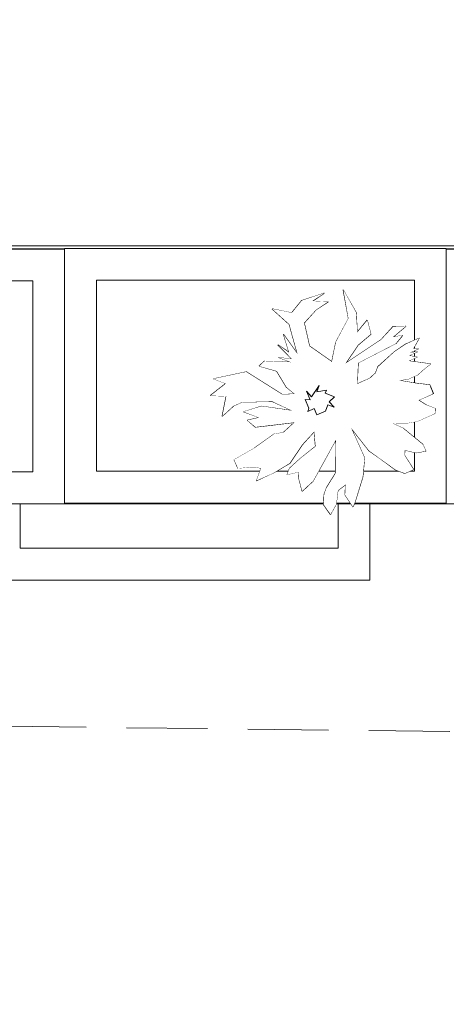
# Model space of a CAD drawing. Header units: centimetres. Extents: x -122 to 72759, y 3298 to 43172.
# Tile 63 of 243: x 36316 to 36383, y 10552 to 10707. Entities that reach past the tile are written whole.
import ezdxf

# ---------------------------------------------------------------- set-up
doc = ezdxf.new("R2010")
doc.units = ezdxf.units.CM
doc.header["$MEASUREMENT"] = 0
doc.linetypes.add('DASH2', pattern=[19.05, 12.7, -6.35])
for name, color, linetype, lineweight in [('0-WIDOSK', 7, 'Continuous', 5), ('_ nowe meble', 7, 'Continuous', 5), ('PRZERYWANA', 7, 'DASH2', 5), ('wymiarowanie', 7, 'Continuous', 5), ('ZZZ_Xref', 7, 'Continuous', 5)]:
    doc.layers.add(name, color=color, linetype=linetype, lineweight=lineweight)

# ---------------------------------------------------------------- blocks, each defined once
blk = doc.blocks.new('G$CA1DC9C89')
at = {"layer": '_ nowe meble', "lineweight": 5, "ltscale": 0.5}
blk.add_lwpolyline([(162.24, 764.75), (77.15, 765.38), (77.15, 495.81), (65.14, 495.81), (65.14, 465.82), (53.15, 465.82), (53.16, 56.24), (4727.78, 55.45)], dxfattribs=at)
at = {"layer": 'PRZERYWANA', "lineweight": 5}
blk.add_lwpolyline([(-389.44, 4.56), (3619.14, -42.34), (5340.22, -63.18)], dxfattribs=at)
at = {"layer": 'wymiarowanie', "lineweight": 5, "ltscale": 0.5}
blk.add_lwpolyline([(2759.45, 55.45), (2759.45, 15.45), (1725.13, 15.45), (1725.13, 3.45), (1437.13, 3.54), (1437.13, -8.46), (957.13, -8.46), (957.13, 3.49), (1.15, 3.49), (1.15, 633.82), (13.15, 633.82), (13.15, 645.82), (25.15, 645.82), (25.14, 705.82), (37.13, 705.82), (36.77, 764.65), (77.15, 765.38), (77.15, 495.81), (65.14, 495.82), (65.14, 465.82), (53.14, 465.82), (53.15, 55.54)], close=True, dxfattribs=at)
at = {"lineweight": 5, "ltscale": 0.5}
blk.add_wipeout([(1665.13, 43.45), (1725.13, 43.45), (1725.13, 3.45), (1665.13, 3.45)], dxfattribs=at).dxf.layer = '_ nowe meble'
at = {"layer": '_ nowe meble', "lineweight": 5, "ltscale": 0.5}
for points in [[(1665.13, 43.45), (1665.13, 3.45), (1725.13, 3.45), (1725.13, 43.45)], [(1670.13, 38.45), (1670.13, 8.45), (1720.13, 8.45), (1720.13, 38.45)]]:
    blk.add_lwpolyline(points, close=True, dxfattribs=at)
at = {"lineweight": 5, "ltscale": 0.5}
blk.add_wipeout([(1617.13, 55.45), (1677.13, 55.45), (1677.13, 15.45), (1617.13, 15.45)], dxfattribs=at).dxf.layer = '_ nowe meble'
at = {"layer": '_ nowe meble', "lineweight": 5, "ltscale": 0.5}
for points in [[(1617.13, 55.45), (1617.13, 15.45), (1677.13, 15.45), (1677.13, 55.45)], [(1622.13, 50.45), (1622.13, 20.45), (1672.13, 20.45), (1672.13, 50.45)]]:
    blk.add_lwpolyline(points, close=True, dxfattribs=at)
at = {"lineweight": 5, "ltscale": 0.5}
blk.add_wipeout([(1677.13, 55.45), (1737.13, 55.45), (1737.13, 15.45), (1677.13, 15.45)], dxfattribs=at).dxf.layer = '_ nowe meble'
at = {"layer": '_ nowe meble', "lineweight": 5, "ltscale": 0.5}
for points in [[(1677.13, 55.45), (1677.13, 15.45), (1737.13, 15.45), (1737.13, 55.45)], [(1682.13, 50.45), (1682.13, 20.45), (1732.13, 20.45), (1732.13, 50.45)]]:
    blk.add_lwpolyline(points, close=True, dxfattribs=at)
at = {"lineweight": 5, "ltscale": 0.5}
blk.add_wipeout([(1677.13, 55.54), (1737.13, 55.54), (1737.13, 15.54), (1677.13, 15.54)], dxfattribs=at).dxf.layer = '_ nowe meble'
at = {"layer": '0-WIDOSK', "lineweight": 5}
blk.add_lwpolyline([(1733.91, 23.72), (1732.41, 23.45), (1730.61, 23.86), (1730.58, 23.03), (1731.97, 20.83), (1730.62, 20.22), (1729.16, 20.78), (1726.75, 22.54), (1724.99, 23.77), (1722.17, 27.36), (1722.92, 25.67), (1724.28, 22.64), (1723.99, 19.68), (1722.84, 15.93), (1722.47, 14.95), (1721.22, 16.82), (1721.29, 18.47), (1720.1, 17.53), (1719.84, 15.39), (1718.94, 13.78), (1717.85, 15.31), (1717.92, 16.96), (1718.3, 17.94), (1719.71, 20.19), (1719.77, 25.48), (1717.98, 22.25), (1716.19, 19.02), (1714.47, 17.44), (1713.9, 19.61), (1713.94, 20.44), (1712.1, 20.02), (1712.48, 20.99), (1714.2, 22.57), (1716.59, 24.46), (1716.36, 26.78), (1714.45, 24.71), (1712.51, 21.82), (1709.97, 20.28), (1707.27, 19.07), (1708.01, 21.02), (1706.7, 21.24), (1704.38, 21.01), (1703.77, 22.36), (1706.99, 24.2), (1710.06, 26.39), (1711.56, 26.65), (1713.28, 28.23), (1709.46, 27.73), (1707.13, 27.5), (1705.86, 28.55), (1707.69, 28.97), (1705.25, 29.9), (1708.1, 30.77), (1712.86, 30.07), (1709.78, 31.52), (1704.99, 31.4), (1703.64, 30.79), (1701.92, 29.21), (1702.55, 32.33), (1700.07, 32.43), (1702.47, 34.31), (1700.51, 35.06), (1705.68, 36.16), (1711.32, 32.61), (1713.3, 32.69), (1712.03, 33.74), (1710.48, 36.29), (1707.71, 37.06), (1708.57, 37.85), (1712.69, 37.68), (1710.74, 38.42), (1712.88, 38.17), (1710.66, 40.41), (1712.42, 39.18), (1711.55, 42.02), (1713.74, 38.96), (1712.45, 43.64), (1709.74, 46.07), (1712.86, 45.44), (1714.42, 47.36), (1717.95, 48.53), (1716.07, 47.29), (1718.55, 47.18), (1716.68, 45.94), (1714.77, 43.87), (1715.61, 40.2), (1719.14, 37.73), (1719.77, 40.85), (1721.74, 44.56), (1720.94, 49.06), (1722.94, 45.51), (1723.14, 42.36), (1724.71, 44.27), (1725.27, 42.1), (1723.22, 40.37), (1721.28, 37.48), (1726.89, 41.21), (1728.8, 43.27), (1730.78, 43.35), (1728.72, 41.62), (1730.22, 41.89), (1729.18, 40.61), (1723.26, 37.56), (1723.12, 34.26), (1725.14, 35.16), (1726, 35.95), (1726.38, 36.93), (1728.96, 39.3), (1730.83, 40.54), (1732.85, 41.45), (1731.95, 39.83), (1732.78, 39.8), (1731.43, 39.19), (1732.59, 39.31), (1731.25, 38.71), (1732.56, 38.48), (1731.21, 37.88), (1734.66, 37.4), (1733.46, 36.46), (1732.6, 35.67), (1731.26, 35.07), (1729.76, 34.8), (1732.38, 34.36), (1734.52, 34.1), (1735.12, 32.76), (1734.79, 32.61), (1732.76, 31.7), (1733.89, 30.99), (1735.36, 30.43), (1735.32, 29.61), (1732.62, 28.4), (1731.13, 28.13), (1728.31, 28.09), (1726.7, 28.98), (1730.27, 27.34), (1733.46, 24.73)], close=True, dxfattribs=at)
at = {"layer": '_ nowe meble', "lineweight": 5, "ltscale": 0.5}
for points in [[(1677.13, 55.54), (1677.13, 15.54), (1737.13, 15.54), (1737.13, 55.54)], [(1737.13, 55.45), (1737.13, 15.45), (1797.13, 15.45), (1797.13, 55.45)], [(1682.13, 50.54), (1682.13, 20.54), (1732.13, 20.54), (1732.13, 50.54)]]:
    blk.add_lwpolyline(points, close=True, dxfattribs=at)
at = {"lineweight": 5}
blk.add_wipeout([(1712.51, 21.82), (1714.45, 24.71), (1716.36, 26.78), (1716.59, 24.46), (1714.2, 22.57), (1712.48, 20.99), (1712.1, 20.02), (1713.94, 20.44), (1713.9, 19.61), (1714.47, 17.44), (1716.19, 19.02), (1719.77, 25.48), (1719.71, 20.19), (1718.3, 17.94), (1717.94, 16.99), (1717.85, 15.31), (1718.94, 13.78), (1719.84, 15.39), (1720.1, 17.53), (1721.29, 18.47), (1721.22, 16.82), (1722.47, 14.95), (1722.84, 15.93), (1723.99, 19.68), (1724.28, 22.64), (1722.17, 27.36), (1724.99, 23.77), (1729.16, 20.78), (1730.62, 20.22), (1731.97, 20.83), (1730.58, 23.03), (1730.61, 23.86), (1732.41, 23.45), (1733.91, 23.72), (1733.46, 24.73), (1730.27, 27.34), (1726.7, 28.98), (1728.31, 28.09), (1731.13, 28.13), (1732.62, 28.4), (1735.32, 29.61), (1735.36, 30.43), (1733.89, 30.99), (1732.76, 31.7), (1734.95, 32.68), (1734.52, 34.1), (1732.38, 34.36), (1729.76, 34.8), (1731.26, 35.07), (1732.6, 35.67), (1732.6, 35.67), (1733.46, 36.46), (1734.66, 37.4), (1731.21, 37.88), (1732.56, 38.48), (1731.25, 38.71), (1732.59, 39.31), (1731.43, 39.19), (1732.78, 39.8), (1731.95, 39.83), (1732.85, 41.45), (1730.83, 40.54), (1728.96, 39.3), (1726.38, 36.93), (1726, 35.95), (1725.14, 35.16), (1723.12, 34.26), (1723.26, 37.56), (1729.18, 40.61), (1730.22, 41.89), (1728.72, 41.62), (1730.78, 43.35), (1728.8, 43.27), (1726.89, 41.21), (1721.28, 37.48), (1723.22, 40.37), (1725.27, 42.1), (1724.71, 44.27), (1723.14, 42.36), (1722.94, 45.51), (1720.94, 49.06), (1721.74, 44.56), (1719.77, 40.85), (1719.14, 37.73), (1715.61, 40.2), (1714.77, 43.87), (1716.68, 45.94), (1718.55, 47.18), (1716.07, 47.29), (1717.95, 48.53), (1714.42, 47.36), (1712.86, 45.44), (1709.74, 46.07), (1712.45, 43.64), (1713.74, 38.96), (1711.55, 42.02), (1712.42, 39.18), (1710.66, 40.41), (1712.88, 38.17), (1710.74, 38.42), (1712.69, 37.68), (1708.57, 37.85), (1707.71, 37.06), (1710.48, 36.29), (1712.03, 33.74), (1713.3, 32.69), (1711.32, 32.61), (1705.68, 36.16), (1700.51, 35.06), (1702.47, 34.31), (1700.07, 32.43), (1702.55, 32.33), (1701.92, 29.21), (1703.64, 30.79), (1704.99, 31.4), (1709.78, 31.52), (1712.86, 30.07), (1708.1, 30.77), (1705.25, 29.9), (1707.69, 28.97), (1705.86, 28.55), (1707.13, 27.5), (1713.28, 28.23), (1711.56, 26.65), (1710.06, 26.39), (1706.99, 24.2), (1703.77, 22.36), (1704.38, 21.01), (1706.7, 21.24), (1708.01, 21.02), (1707.27, 19.07), (1709.97, 20.28)], dxfattribs=at).dxf.layer = '0-WIDOSK'
at = {"layer": '0-WIDOSK', "lineweight": 5}
for p, q in [((1715.74, 31.76), (1715.14, 33.11)), ((1715.14, 33.11), (1715.93, 32.25)), ((1715.93, 32.25), (1717.16, 34.02)), ((1717.16, 34.02), (1716.79, 33.04)), ((1716.79, 33.04), (1718.29, 33.31)), ((1718.29, 33.31), (1718.1, 32.82)), ((1718.1, 32.82), (1719.57, 32.26)), ((1715.52, 30.45), (1714.92, 31.8)), ((1714.92, 31.8), (1715.74, 31.76)), ((1718.52, 30.98), (1718.15, 30.01)), ((1719.5, 30.61), (1718.52, 30.98)), ((1719.57, 32.26), (1718.71, 31.47)), ((1718.71, 31.47), (1719.5, 30.61)), ((1715.34, 29.96), (1715.52, 30.45)), ((1716.35, 30.42), (1715.34, 29.96)), ((1716.8, 29.4), (1716.35, 30.42)), ((1718.15, 30.01), (1716.8, 29.4))]:
    blk.add_line(p, q, dxfattribs=at)

msp = doc.modelspace()

# ---------------------------------------------------------------- block references
at = {"layer": 'ZZZ_Xref'}
msp.add_blockref('G$CA1DC9C89', (34646.15529, 10615.38849), dxfattribs=at)

doc.saveas('drawing.dxf')
